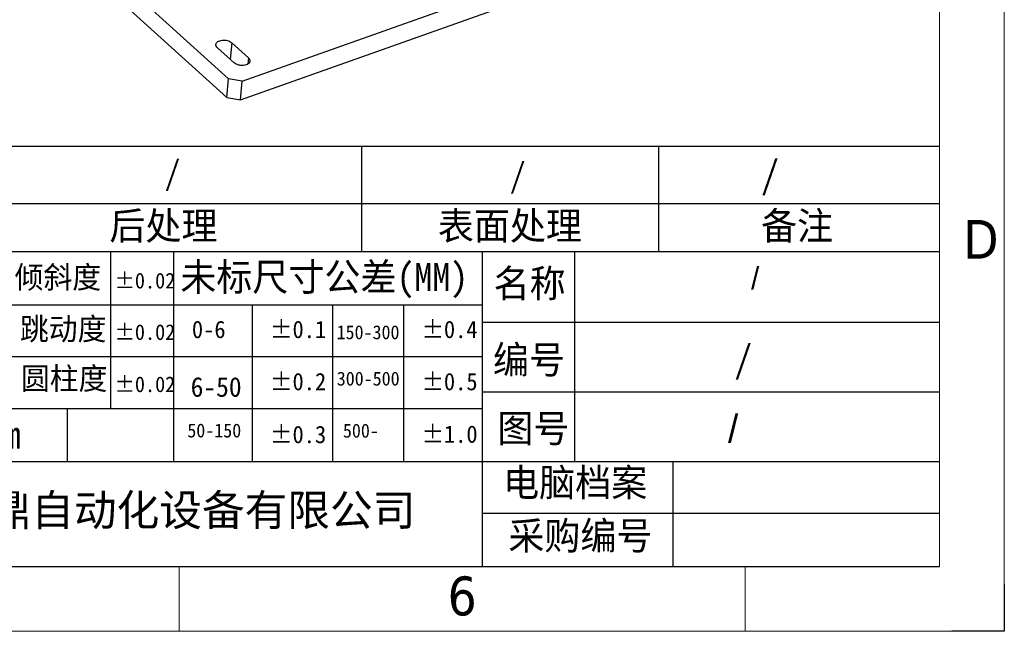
# Model space of a CAD drawing. Header units: millimetres. Extents: x -24622 to 57, y -1603 to 1112.
# Tile 201 of 219: x -197 to 57, y 426 to 584. Entities that reach past the tile are written whole.
import ezdxf
from ezdxf.enums import TextEntityAlignment as Align

# ---------------------------------------------------------------- set-up
doc = ezdxf.new("R2010")
doc.units = ezdxf.units.MM
doc.layers.add('用户自定义1', color=4, linetype='Continuous', lineweight=13)
doc.styles.add('样式 2', font='simkai.ttf', dxfattribs={"width": 0.95})
doc.styles.add('注释文本 (ISO)', font='tahoma.ttf')

msp = doc.modelspace()

# ---------------------------------------------------------------- linework, layer by layer
at = {"color": 7, "linetype": 'Continuous'}
for p, q in [((-217.57, 636.293), (-143.049, 568.899)), ((-218.027, 631.465), (-143.506, 564.071)), ((-139.576, 568.326), (-62.071, 595.801)), ((-140.033, 563.498), (-62.527, 590.972)), ((-141.632, 573.009), (-145.931, 576.898)), ((-142.26, 578.199), (-142.663, 573.941)), ((-142.26, 578.199), (-137.961, 574.311)), ((-137.961, 574.311), (-138.114, 572.695)), ((-143.506, 564.071), (-143.049, 568.899)), ((-139.576, 568.326), (-143.049, 568.899)), ((-140.033, 563.498), (-139.576, 568.326)), ((-143.506, 564.071), (-140.033, 563.498))]:
    msp.add_line(p, q, dxfattribs=at)
at = {"color": 7, "linetype": 'Continuous', "lineweight": 25}
for p, q in [((-457.02, 551.494), (40.282, 551.494)), ((-108.781, 551.494), (-108.781, 524.394)), ((-32.206, 551.494), (-32.206, 524.394)), ((-457.02, 536.761), (40.282, 536.761)), ((-457.02, 524.394), (40.282, 524.394)), ((-173.51, 524.394), (-173.51, 483.836)), ((-157.236, 524.394), (-157.236, 470.196)), ((-77.632, 524.394), (-77.632, 443.097)), ((-53.893, 524.247), (-53.893, 470.048)), ((-457.02, 510.564), (-77.632, 510.564)), ((-137.004, 510.564), (-137.004, 470.196)), ((-116.249, 510.564), (-116.249, 470.196)), ((-97.956, 510.564), (-97.956, 470.196)), ((-77.632, 506.102), (40.282, 506.102)), ((-457.02, 497.295), (-77.632, 497.295)), ((-77.632, 488.149), (40.282, 488.149)), ((-457.02, 483.836), (-77.632, 483.836)), ((-184.683, 483.836), (-184.683, 470.196)), ((-457.02, 470.196), (40.282, 470.196)), ((-28.515, 470.196), (-28.515, 443.097)), ((-77.632, 456.887), (40.282, 456.887))]:
    msp.add_line(p, q, dxfattribs=at)
at = {"color": 0, "linetype": 'Continuous', "lineweight": 25}
msp.add_line((-902.213, 443.097), (40.282, 443.097), dxfattribs=at)
at = {"color": 0, "lineweight": 25}
msp.add_lwpolyline([(56.993, 438.581), (56.993, 426.386), (43.442, 426.386)], dxfattribs=at)
msp.add_lwpolyline([(56.993, 438.581), (56.993, 426.386), (43.442, 426.386)], dxfattribs=at)
msp.add_lwpolyline([(56.993, 438.581), (56.993, 426.386), (43.442, 426.386)], dxfattribs=at)
msp.add_lwpolyline([(56.993, 438.581), (56.993, 426.386), (43.442, 426.386)], dxfattribs=at)
at = {"color": 7, "linetype": 'Continuous'}
for points, start_tangent, end_tangent in [([(-145.931, 576.898), (-146.253, 577.316), (-146.336, 577.76)], (-0.7416826, 0.670751), (0.0939685, 0.9955752)), ([(-146.336, 577.76), (-146.192, 578.151), (-145.849, 578.485), (-145.34, 578.73), (-144.713, 578.864), (-144.027, 578.872), (-143.348, 578.755), (-142.74, 578.523), (-142.26, 578.199)], (0.0939685, 0.9955752), (0.7416826, -0.670751)), ([(-137.961, 574.311), (-137.639, 573.893), (-137.556, 573.449)], (0.7416826, -0.670751), (-0.0939685, -0.9955752)), ([(-137.556, 573.449), (-137.7, 573.058), (-138.043, 572.723), (-138.552, 572.478), (-139.179, 572.345), (-139.865, 572.336), (-140.544, 572.454), (-141.152, 572.685), (-141.632, 573.009)], (-0.0939685, -0.9955752), (-0.7416826, 0.670751))]:
    msp.add_spline(points, degree=3, dxfattribs=dict(at, start_tangent=start_tangent, end_tangent=end_tangent))
at = {"layer": '用户自定义1', "color": 0, "lineweight": 15, "ltscale": 0.3}
for p, q in [((56.993, 1111.54), (56.993, 426.386)), ((40.282, 1094.829), (40.282, 443.097)), ((40.282, 443.097), (-902.224, 443.097)), ((-443.344, 443.097), (-9.852, 443.097)), ((-394.207, 443.097), (40.282, 443.097)), ((-155.795, 443.097), (-155.795, 426.386)), ((-155.795, 443.097), (-155.795, 426.386)), ((-9.841, 443.097), (-9.841, 426.386)), ((56.993, 426.386), (-918.935, 426.386))]:
    msp.add_line(p, q, dxfattribs=at)
at = {"layer": '用户自定义1'}
msp.add_line((40.282, 580.14), (40.282, 443.097), dxfattribs=at)
at = {"layer": '用户自定义1', "lineweight": 15, "ltscale": 0.3}
for p, q in [((40.282, 576.786), (40.282, 443.097)), ((40.282, 573.443), (40.282, 443.097)), ((40.282, 443.097), (40.282, 573.443))]:
    msp.add_line(p, q, dxfattribs=at)
at = {"layer": '用户自定义1', "color": 0}
msp.add_line((-400.213, 443.097), (40.282, 443.097), dxfattribs=at)

# ---------------------------------------------------------------- texts
at = {"color": 7, "linetype": 'Continuous', "lineweight": 25, "attachment_point": 1, "style": '样式 2'}
for s, insert, char_height in [('/', (-159.572, 547.797), 6.31), ('/', (-70.545, 547.149), 6.31), ('{\\fSimSun|b0|i0|c134|p2;/}', (-5.746, 547.785), 7.16998), ('后处理', (-173.792, 534.569), 7.17), ('表面处理', (-89.098, 534.569), 7.17), ('备注', (-5.746, 534.569), 7.17), ('倾斜度', (-198.235, 520.59), 5.736), ('未标尺寸公差(MM)', (-155.519, 521.375), 7.17), ('名称', (-74.72, 519.706), 7.17), ('{\\fArial|b0|i0|c0|p32;/}', (-8.316, 520.348), 5.73598), ('%%P0.02', (-172.444, 518.849), 4.0331), ('跳动度', (-196.876, 507.243), 5.736), ('%%P0.02', (-172.444, 505.58), 4.0331), ('0-6', (-152.529, 506.5), 4.4812), ('%%P0.1', (-132.372, 506.5), 4.4812), ('150-300', (-115.21, 505.318), 3.585), ('%%P0.4', (-93.325, 506.5), 4.4812), ('编号', (-74.879, 500.03), 7.17), ('/', (-12.664, 500.178), 7.17), ('圆柱度', (-196.626, 494.466), 5.736), ('%%P0.2', (-132.372, 493.041), 4.4812), ('300-500', (-115.172, 493.357), 3.585), ('%%P0.5', (-93.325, 493.041), 4.4812), ('%%P0.02', (-172.444, 492.121), 4.0331), ('6-50', (-152.841, 491.96), 5.0811), ('图号', (-73.733, 482.317), 7.17), ('{\\fArial|b0|i0|c0|p32;/}', (-14.266, 482.225), 7.16998), ('50-150', (-153.709, 479.976), 3.585), ('500-', (-113.583, 479.93), 3.585), ('mm', (-205.943, 480.685), 7.17), ('%%P0.3', (-132.372, 479.401), 4.4812), ('%%P1.0', (-93.325, 479.492), 4.4812), ('电脑档案', (-72.258, 468.343), 7.17), ('{\\fSimHei|b0|i0|c0|p49;\\W1;\\C256; \\fSimHei|b0|i0|c134|p49;东莞市润鼎自动化设备有限公司}', (-254.468, 461.682), 8.06818)]:
    msp.add_mtext(s, dxfattribs=dict(at, insert=insert, char_height=char_height))
at = {"color": 0, "linetype": 'Continuous', "lineweight": 25, "insert": (-70.915, 454.636), "char_height": 7.17, "attachment_point": 1, "style": '样式 2'}
msp.add_mtext('采购编号', dxfattribs=at)
at = {"layer": '用户自定义1', "color": 0, "lineweight": 15, "ltscale": 0.3, "style": '注释文本 (ISO)'}
for s, p in [('D', (50.962, 522.475)), ('6', (-82.823, 430.498))]:
    msp.add_text(s, height=10.027, dxfattribs=at).set_placement(p, align=Align.CENTER)

doc.saveas('drawing.dxf')
